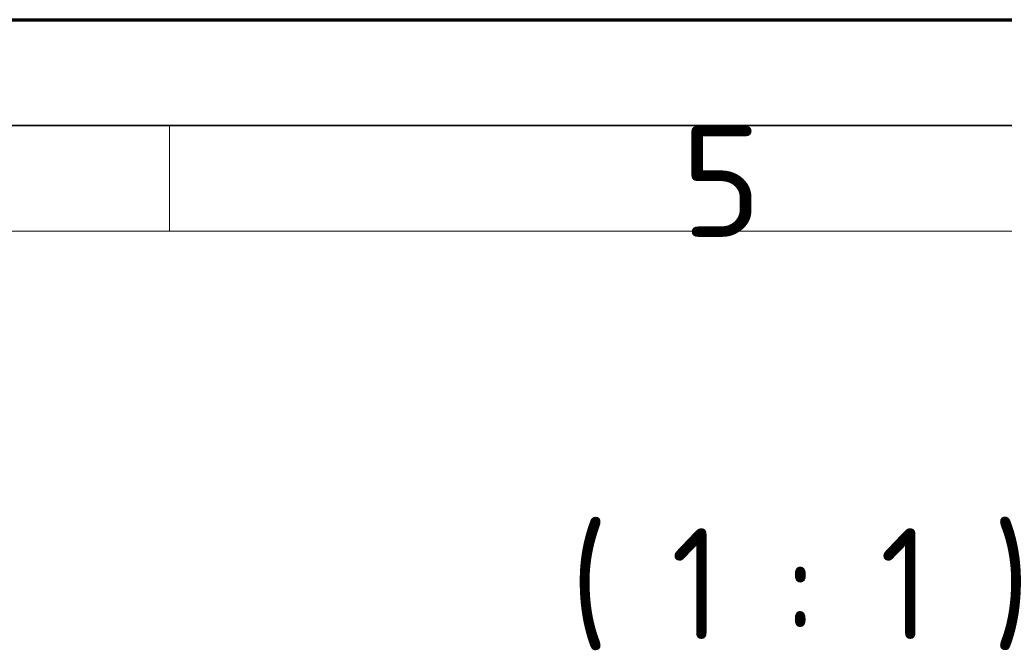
# Model space of a CAD drawing. Header units: millimetres. Extents: x 0 to 210, y 0 to 149.
# Tile 27 of 32: x 102 to 125, y 134 to 149. Entities that reach past the tile are written whole.
import ezdxf

# ---------------------------------------------------------------- set-up
doc = ezdxf.new("R2010")
doc.units = ezdxf.units.MM
doc.header["$LTSCALE"] = 0.5
doc.layers.add('Rahmen (ISO)', color=7, linetype='Continuous', lineweight=70)
doc.layers.add('Symbol (ISO)', color=7, linetype='Continuous', lineweight=25)
doc.styles.add('Bezeichnungstext (DIN)', font='isocpeur.ttf')
doc.styles.add('Bezeichnungstext (ISO)', font='isocpeur.ttf')

# ---------------------------------------------------------------- blocks, each defined once
blk = doc.blocks.new('Ränder Basler-A3')
at = {"layer": 'Rahmen (ISO)'}
blk.add_line((-0.161, 297), (419.839, 297), dxfattribs=at)
at = {"layer": 'Rahmen (ISO)', "color": 7, "linetype": 'Continuous', "lineweight": 35}
blk.add_line((4.839, 292), (414.839, 292), dxfattribs=at)
at = {"layer": 'Rahmen (ISO)', "color": 7, "linetype": 'Continuous', "lineweight": 18}
for p, q in [((211, 292), (211, 287)), ((9.839, 287), (409.839, 287))]:
    blk.add_line(p, q, dxfattribs=at)
at = {"layer": 'Rahmen (ISO)', "insert": (235.194, 289.364), "char_height": 5.25, "attachment_point": 4, "style": 'Bezeichnungstext (ISO)'}
blk.add_mtext('\\fISOCPEUR|b0|i0;5', dxfattribs=at)

msp = doc.modelspace()

# ---------------------------------------------------------------- block references
at = {"xscale": 0.5, "yscale": 0.5, "zscale": 0.5}
msp.add_blockref('Ränder Basler-A3', (0, 0), dxfattribs=at)

# ---------------------------------------------------------------- texts
at = {"layer": 'Symbol (ISO)', "insert": (114.9568, 133.5998), "char_height": 2.625, "attachment_point": 7, "line_spacing_factor": 0.25, "style": 'Bezeichnungstext (DIN)'}
msp.add_mtext('( 1 : 1 )', dxfattribs=at)

doc.saveas('drawing.dxf')
